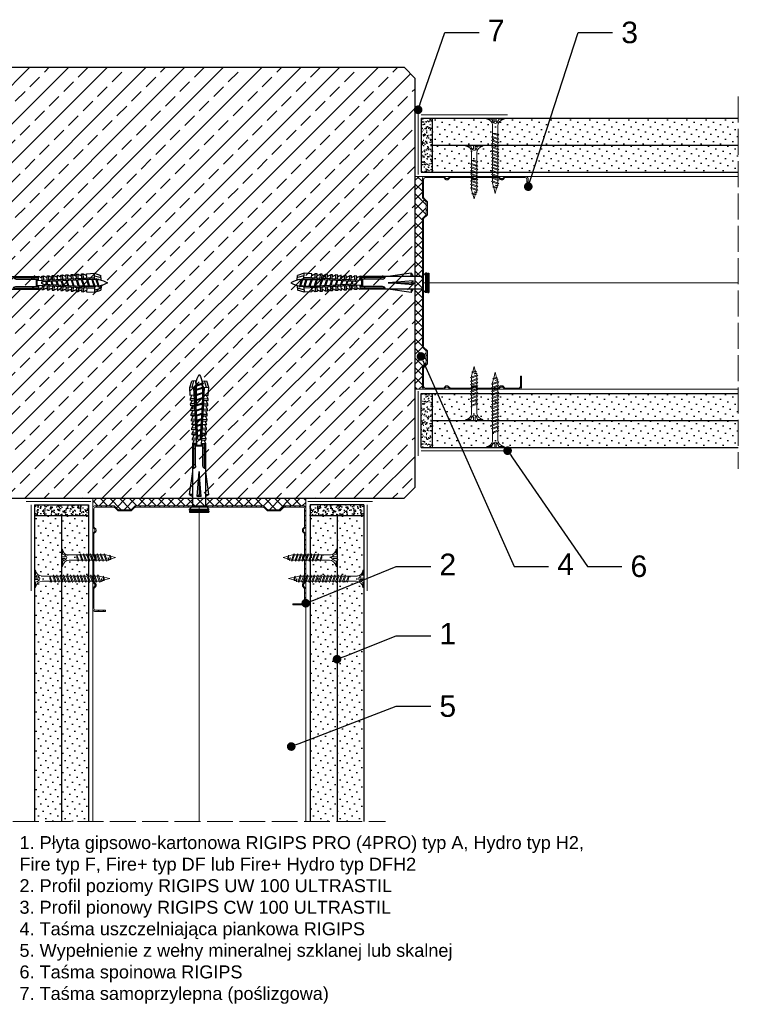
# Model space of a CAD drawing. Header units: millimetres. Extents: x 1245 to 3417, y 302 to 1534.
# Tile 8 of 9: x 3083 to 3417, y 315 to 772. Entities that reach past the tile are written whole.
import ezdxf
from ezdxf import colors
from ezdxf.entities.mleader import LeaderData, LeaderLine
from ezdxf.math import Vec2, Vec3

# ---------------------------------------------------------------- set-up
doc = ezdxf.new("R2010")
doc.units = ezdxf.units.MM
doc.linetypes.add('ACAD_ISO02W100', pattern=[15, 12, -3])
for name, color, linetype, lineweight in [('_ISOVER WELNA', 7, 'BATTING', 9), ('_RIGIPS AKCESORIA', 7, 'Continuous', 18), ('_RIGIPS G-K', 7, 'Continuous', 25), ('_RIGIPS PROFIL', 7, 'Continuous', 18), ('KRESKOWANIE', 7, 'Continuous', 9), ('OPISY', 7, 'Continuous', 9), ('PRZERYWANA', 7, 'ACAD_ISO02W100', 9)]:
    doc.layers.add(name, color=color, linetype=linetype, lineweight=lineweight)
doc.styles.get("Standard").update_dxf_attribs({"font": 'arial.ttf'})
doc.linetypes.add('BATTING', pattern='A,0.00254,-2.54,[134,ltypeshp.shx,S=2.54,R=0,X=-2.54,Y=0],-5.08,[134,ltypeshp.shx,S=2.54,R=180,X=2.54,Y=0],-2.54', length=10.16254)
pattern_1 = [(225, (971.3672, -390.902), (1.122532, -3.367596), [0, -3.175])]
pattern_2 = [(225, (971.3672, -389.102), (1.122532, -3.367596), [0, -3.175])]
pattern_3 = [(45, (4207.3543, 2845.085), (3.367596, -1.122532), [0, -3.175])]
pattern_4 = [(45, (4205.5543, 2845.085), (3.367596, -1.122532), [0, -3.175])]

# ---------------------------------------------------------------- blocks, each defined once
blk = doc.blocks.new('TN 25')
at = {"layer": '_RIGIPS AKCESORIA'}
for p, q in [((0, -0.84), (0, 7.16)), ((0, 7.16), (0.46, 7.16)), ((0.46, 4.78), (0, 4.78)), ((0.46, 7.16), (0.46, 4.78)), ((8.47, 4.46), (8.79, 5)), ((8.79, 5), (9.93, 2.01)), ((10.1, 4.46), (10.41, 5)), ((10.41, 5), (11.56, 2.01)), ((11.67, 4.46), (11.99, 5)), ((11.99, 5), (13.14, 2.01)), ((13.21, 4.46), (13.52, 5)), ((13.52, 5), (14.67, 2.01)), ((14.8, 4.46), (15.12, 5)), ((15.12, 5), (16.26, 2.01)), ((16.42, 4.46), (16.73, 5)), ((16.73, 5), (17.88, 2.01)), ((17.99, 4.46), (18.31, 5)), ((18.31, 5), (19.45, 2.01)), ((19.68, 4.46), (20, 5)), ((20, 5), (21.14, 2.01)), ((0, 3.5), (1.77, 3.5)), ((0, 2.83), (1.77, 2.83)), ((0.46, 1.64), (0, 1.64)), ((0.46, -0.84), (0.46, 1.64)), ((1.77, 3.5), (1.77, 4.2)), ((1.77, 2.83), (1.77, 2.18)), ((3.02, 4.46), (8.47, 4.46)), ((7.49, 2.01), (3.55, 2.01)), ((7.12, 4.46), (7.12, 3.18)), ((8.03, 2.01), (7.12, 4.46)), ((7.12, 3.18), (7.65, 1.53)), ((7.65, 1.53), (8.03, 2.01)), ((9.41, 2.01), (8.03, 2.01)), ((9.61, 1.51), (8.47, 4.46)), ((9, 4.46), (10.1, 4.46)), ((9.93, 2.01), (9.61, 1.51)), ((11.04, 2.01), (9.93, 2.01)), ((11.23, 1.51), (10.1, 4.46)), ((10.62, 4.46), (11.67, 4.46)), ((11.56, 2.01), (11.23, 1.51)), ((12.61, 2.01), (11.56, 2.01)), ((12.81, 1.51), (11.67, 4.46)), ((12.2, 4.46), (13.21, 4.46)), ((13.14, 2.01), (12.81, 1.51)), ((14.15, 2.01), (13.14, 2.01)), ((14.34, 1.51), (13.21, 4.46)), ((13.73, 4.46), (14.8, 4.46)), ((14.67, 2.01), (14.34, 1.51)), ((15.74, 2.01), (14.67, 2.01)), ((15.94, 1.51), (14.8, 4.46)), ((15.33, 4.46), (16.42, 4.46)), ((16.26, 2.01), (15.94, 1.51)), ((17.36, 2.01), (16.26, 2.01)), ((17.55, 1.51), (16.42, 4.46)), ((16.94, 4.46), (17.99, 4.46)), ((17.88, 2.01), (17.55, 1.51)), ((18.93, 2.01), (17.88, 2.01)), ((19.13, 1.51), (17.99, 4.46)), ((18.52, 4.46), (19.68, 4.46)), ((19.45, 2.01), (19.13, 1.51)), ((19.45, 2.01), (20.62, 2.01)), ((20.82, 1.51), (19.68, 4.46)), ((20.21, 4.46), (20.7, 4.46)), ((20.7, 4.46), (22.28, 3.98)), ((21.14, 2.01), (20.82, 1.51)), ((21.14, 2.01), (21.81, 2.12)), ((21.85, 1.83), (21.67, 3.28)), ((21.67, 3.28), (22.14, 2.4)), ((22.14, 2.4), (21.85, 1.83)), ((22.7, 2.36), (22.14, 2.4)), ((22.28, 3.98), (22.56, 4.37)), ((22.7, 2.36), (22.28, 3.98)), ((22.56, 4.37), (23.03, 2.71)), ((23.03, 2.71), (22.7, 2.36)), ((22.71, 3.85), (25, 3.24)), ((25, 3.24), (23.03, 2.71)), ((0, -0.84), (0.46, -0.84))]:
    blk.add_line(p, q, dxfattribs=at)
for centre, major_axis, ratio, start_param, end_param in [((3.09, 7.67), (0.17, 3.2), 0.826134, 1.773653, 3.180586), ((-0.04, 0.9), (0, 3.93), 0.848176, -0.720942, -0.151112), ((3.37, -1.57), (0.28, 3.57), 0.832181, 0.035984, 1.430787), ((-2.73, 15.91), (0, 14.76), 0.848176, 3.399396, 3.475072), ((0.59, 4.62), (0, 2.81), 0.848176, 3.475072, 3.862535), ((1.66, 3.18), (0, 0.895), 0.848176, -1.552777, -0.720942), ((1.66, 3.18), (0, 0.895), 0.848176, 3.862535, 4.730408)]:
    blk.add_ellipse(centre, major_axis=major_axis, ratio=ratio, start_param=start_param, end_param=end_param, dxfattribs=at)
blk = doc.blocks.new('CW 100 ULTRASTIL')
h = blk.add_hatch()
h.set_pattern_fill('ANSI31', color=256, scale=0.5, style=0)
h.paths.add_polyline_path([(179.46, 109.85, -0.198912), (179.6, 110.2), (181.11, 111.71, 0.198912), (181.26, 112.06), (181.26, 117.65, 0.198912), (181.11, 118), (179.6, 119.51, -0.198912), (179.46, 119.86), (179.46, 128.31, -0.414214), (180.26, 129.11), (188.58, 129.11, -0.198912), (188.93, 128.96), (189.64, 128.25, 0.198912), (189.99, 128.11), (190.58, 128.11, 0.198912), (190.93, 128.25), (191.64, 128.96, -0.198912), (191.99, 129.11), (201.28, 129.11, -0.198912), (201.63, 128.96), (202.34, 128.25, 0.198912), (202.69, 128.11), (203.28, 128.11, 0.198912), (203.63, 128.25), (204.34, 128.96, -0.198912), (204.69, 129.11), (213.98, 129.11, -0.198912), (214.33, 128.96), (215.04, 128.25, 0.198912), (215.39, 128.11), (215.98, 128.11, 0.198912), (216.33, 128.25), (217.04, 128.96, -0.198912), (217.39, 129.11), (226.56, 129.11, -0.414214), (227.36, 128.31), (227.36, 123.66), (227.91, 123.66), (227.91, 128.86, 0.414214), (227.11, 129.66), (217.39, 129.66, 0.198912), (217.04, 129.51), (216.33, 128.8, -0.198912), (215.98, 128.66), (215.39, 128.66, -0.198912), (215.04, 128.8), (214.33, 129.51, 0.198912), (213.98, 129.66), (204.69, 129.66, 0.198912), (204.34, 129.51), (203.63, 128.8, -0.198912), (203.28, 128.66), (202.69, 128.66, -0.198912), (202.34, 128.8), (201.63, 129.51, 0.198912), (201.28, 129.66), (191.99, 129.66, 0.198912), (191.64, 129.51), (190.93, 128.8, -0.198912), (190.58, 128.66), (189.99, 128.66, -0.198912), (189.64, 128.8), (188.93, 129.51, 0.198912), (188.58, 129.66), (179.71, 129.66, 0.414214), (178.91, 128.86), (178.91, 119.86, 0.198912), (179.05, 119.51), (180.56, 118, -0.198912), (180.71, 117.65), (180.71, 112.06, -0.198912), (180.56, 111.71), (179.05, 110.2, 0.198912), (178.91, 109.85), (178.91, 50.66, 0.198912), (179.05, 50.31), (180.56, 48.8, -0.198912), (180.71, 48.45), (180.71, 42.86, -0.198912), (180.56, 42.51), (179.05, 41, 0.198912), (178.91, 40.65), (178.91, 31.66, 0.414214), (179.71, 30.86), (188.58, 30.86, 0.198912), (188.93, 31), (189.64, 31.71, -0.198912), (189.99, 31.86), (190.58, 31.86, -0.198912), (190.93, 31.71), (191.64, 31, 0.198912), (191.99, 30.86), (201.28, 30.86, 0.198912), (201.63, 31), (202.34, 31.71, -0.198912), (202.69, 31.86), (203.28, 31.86, -0.198912), (203.63, 31.71), (204.34, 31, 0.198912), (204.69, 30.86), (213.98, 30.86, 0.198912), (214.33, 31), (215.04, 31.71, -0.198912), (215.39, 31.86), (215.98, 31.86, -0.198912), (216.33, 31.71), (217.04, 31, 0.198912), (217.39, 30.86), (224.11, 30.86, 0.414214), (224.91, 31.66), (224.91, 36.86), (224.36, 36.86), (224.36, 32.21, -0.414214), (223.56, 31.41), (217.39, 31.41, -0.198912), (217.04, 31.55), (216.33, 32.26, 0.198912), (215.98, 32.41), (215.39, 32.41, 0.198912), (215.04, 32.26), (214.33, 31.55, -0.198912), (213.98, 31.41), (204.69, 31.41, -0.198912), (204.34, 31.55), (203.63, 32.26, 0.198912), (203.28, 32.41), (202.69, 32.41, 0.198912), (202.34, 32.26), (201.63, 31.55, -0.198912), (201.28, 31.41), (191.99, 31.41, -0.198912), (191.64, 31.55), (190.93, 32.26, 0.198912), (190.58, 32.41), (189.99, 32.41, 0.198912), (189.64, 32.26), (188.93, 31.55, -0.198912), (188.58, 31.41), (180.26, 31.41, -0.414214), (179.46, 32.21), (179.46, 40.65, -0.198912), (179.6, 41), (181.11, 42.51, 0.198912), (181.26, 42.86), (181.26, 48.45, 0.198912), (181.11, 48.8), (179.6, 50.31, -0.198912), (179.46, 50.66)])
at = {"layer": '_RIGIPS PROFIL'}
for p, q in [((178.91, 128.86), (178.91, 119.86)), ((179.46, 128.31), (179.46, 119.86)), ((188.58, 129.66), (179.71, 129.66)), ((188.58, 129.11), (180.26, 129.11)), ((188.93, 129.51), (189.64, 128.8)), ((188.93, 128.96), (189.64, 128.25)), ((190.58, 128.66), (189.99, 128.66)), ((190.58, 128.11), (189.99, 128.11)), ((191.64, 129.51), (190.93, 128.8)), ((191.64, 128.96), (190.93, 128.25)), ((201.28, 129.66), (191.99, 129.66)), ((201.28, 129.11), (191.99, 129.11)), ((201.63, 129.51), (202.34, 128.8)), ((201.63, 128.96), (202.34, 128.25)), ((203.28, 128.66), (202.69, 128.66)), ((203.28, 128.11), (202.69, 128.11)), ((204.34, 129.51), (203.63, 128.8)), ((204.34, 128.96), (203.63, 128.25)), ((204.69, 129.66), (213.98, 129.66)), ((204.69, 129.11), (213.98, 129.11)), ((214.33, 129.51), (215.04, 128.8)), ((214.33, 128.96), (215.04, 128.25)), ((215.98, 128.66), (215.39, 128.66)), ((215.98, 128.11), (215.39, 128.11)), ((217.04, 129.51), (216.33, 128.8)), ((217.04, 128.96), (216.33, 128.25)), ((227.11, 129.66), (217.39, 129.66)), ((226.56, 129.11), (217.39, 129.11)), ((227.36, 123.66), (227.36, 128.31)), ((227.91, 123.66), (227.91, 128.86)), ((227.36, 123.66), (227.91, 123.66)), ((180.56, 118), (179.05, 119.51)), ((181.11, 118), (179.6, 119.51)), ((180.71, 117.65), (180.71, 112.06)), ((181.26, 117.65), (181.26, 112.06)), ((178.91, 109.85), (178.91, 50.66)), ((180.56, 111.71), (179.05, 110.2)), ((179.46, 109.85), (179.46, 50.66)), ((181.11, 111.71), (179.6, 110.2)), ((180.56, 48.8), (179.05, 50.31)), ((181.11, 48.8), (179.6, 50.31)), ((180.71, 42.86), (180.71, 48.45)), ((181.26, 42.86), (181.26, 48.45)), ((180.56, 42.51), (179.05, 41)), ((181.11, 42.51), (179.6, 41)), ((178.91, 31.66), (178.91, 40.65)), ((179.46, 32.21), (179.46, 40.65)), ((224.36, 36.86), (224.36, 32.21)), ((224.36, 36.86), (224.91, 36.86)), ((224.91, 36.86), (224.91, 31.66)), ((188.93, 31.55), (189.64, 32.26)), ((190.58, 32.41), (189.99, 32.41)), ((191.64, 31.55), (190.93, 32.26)), ((201.63, 31.55), (202.34, 32.26)), ((203.28, 32.41), (202.69, 32.41)), ((204.34, 31.55), (203.63, 32.26)), ((214.33, 31.55), (215.04, 32.26)), ((215.98, 32.41), (215.39, 32.41)), ((217.04, 31.55), (216.33, 32.26)), ((188.58, 30.86), (179.71, 30.86)), ((188.58, 31.41), (180.26, 31.41)), ((188.93, 31), (189.64, 31.71)), ((190.58, 31.86), (189.99, 31.86)), ((191.64, 31), (190.93, 31.71)), ((201.28, 31.41), (191.99, 31.41)), ((201.28, 30.86), (191.99, 30.86)), ((201.63, 31), (202.34, 31.71)), ((203.28, 31.86), (202.69, 31.86)), ((204.34, 31), (203.63, 31.71)), ((204.69, 31.41), (213.98, 31.41)), ((204.69, 30.86), (213.98, 30.86)), ((214.33, 31), (215.04, 31.71)), ((215.98, 31.86), (215.39, 31.86)), ((217.04, 31), (216.33, 31.71)), ((223.56, 31.41), (217.39, 31.41)), ((224.11, 30.86), (217.39, 30.86))]:
    blk.add_line(p, q, dxfattribs=at)
for centre, radius, start, end in [((179.71, 128.86), 0.8, 90, 180), ((180.26, 128.31), 0.8, 90, 180), ((188.58, 129.16), 0.5, 45, 90), ((188.58, 128.61), 0.5, 45, 90), ((189.99, 129.16), 0.5, 225, 270), ((189.99, 128.61), 0.5, 225, 270), ((190.58, 129.16), 0.5, 270, 315), ((190.58, 128.61), 0.5, 270, 315), ((191.99, 129.16), 0.5, 90, 135), ((191.99, 128.61), 0.5, 90, 135), ((201.28, 129.16), 0.5, 45, 90), ((201.28, 128.61), 0.5, 45, 90), ((202.69, 129.16), 0.5, 225, 270), ((202.69, 128.61), 0.5, 225, 270), ((203.28, 129.16), 0.5, 270, 315), ((203.28, 128.61), 0.5, 270, 315), ((204.69, 129.16), 0.5, 90, 135), ((204.69, 128.61), 0.5, 90, 135), ((213.98, 129.16), 0.5, 45, 90), ((213.98, 128.61), 0.5, 45, 90), ((215.39, 129.16), 0.5, 225, 270), ((215.39, 128.61), 0.5, 225, 270), ((215.98, 129.16), 0.5, 270, 315), ((215.98, 128.61), 0.5, 270, 315), ((217.39, 129.16), 0.5, 90, 135), ((217.39, 128.61), 0.5, 90, 135), ((226.56, 128.31), 0.8, 0, 90), ((227.11, 128.86), 0.8, 0, 90), ((179.41, 119.86), 0.5, 180, 225), ((179.96, 119.86), 0.5, 180, 225), ((180.21, 117.65), 0.5, 0, 45), ((180.76, 117.65), 0.5, 0, 45), ((179.41, 109.85), 0.5, 135, 180), ((179.96, 109.85), 0.5, 135, 180), ((180.21, 112.06), 0.5, 315, 0), ((180.76, 112.06), 0.5, 315, 0), ((179.41, 50.66), 0.5, 180, 225), ((179.96, 50.66), 0.5, 180, 225), ((180.21, 48.45), 0.5, 0, 45), ((180.76, 48.45), 0.5, 0, 45), ((180.21, 42.86), 0.5, 315, 0), ((180.76, 42.86), 0.5, 315, 0), ((179.41, 40.65), 0.5, 135, 180), ((179.96, 40.65), 0.5, 135, 180), ((180.26, 32.21), 0.8, 180, 270), ((189.99, 31.91), 0.5, 90, 135), ((190.58, 31.91), 0.5, 45, 90), ((202.69, 31.91), 0.5, 90, 135), ((203.28, 31.91), 0.5, 45, 90), ((215.39, 31.91), 0.5, 90, 135), ((215.98, 31.91), 0.5, 45, 90), ((223.56, 32.21), 0.8, 270, 0), ((179.71, 31.66), 0.8, 180, 270), ((188.58, 31.91), 0.5, 270, 315), ((188.58, 31.36), 0.5, 270, 315), ((189.99, 31.36), 0.5, 90, 135), ((190.58, 31.36), 0.5, 45, 90), ((191.99, 31.91), 0.5, 225, 270), ((191.99, 31.36), 0.5, 225, 270), ((201.28, 31.91), 0.5, 270, 315), ((201.28, 31.36), 0.5, 270, 315), ((202.69, 31.36), 0.5, 90, 135), ((203.28, 31.36), 0.5, 45, 90), ((204.69, 31.91), 0.5, 225, 270), ((204.69, 31.36), 0.5, 225, 270), ((213.98, 31.91), 0.5, 270, 315), ((213.98, 31.36), 0.5, 270, 315), ((215.39, 31.36), 0.5, 90, 135), ((215.98, 31.36), 0.5, 45, 90), ((217.39, 31.91), 0.5, 225, 270), ((217.39, 31.36), 0.5, 225, 270), ((224.11, 31.66), 0.8, 270, 0)]:
    blk.add_arc(centre, radius, start, end, dxfattribs=at)
blk = doc.blocks.new('TN 35')
at = {"layer": '_RIGIPS AKCESORIA'}
for p, q in [((0, -0.84), (0, 7.16)), ((0, 7.16), (0.46, 7.16)), ((0.46, 4.78), (0, 4.78)), ((0.46, 7.16), (0.46, 4.78)), ((8.47, 4.46), (8.79, 5)), ((8.79, 5), (9.93, 2.01)), ((10.1, 4.46), (10.41, 5)), ((10.41, 5), (11.56, 2.01)), ((11.67, 4.46), (11.99, 5)), ((11.99, 5), (13.14, 2.01)), ((13.21, 4.46), (13.52, 5)), ((13.52, 5), (14.67, 2.01)), ((14.8, 4.46), (15.12, 5)), ((15.12, 5), (16.26, 2.01)), ((16.42, 4.46), (16.73, 5)), ((16.73, 5), (17.88, 2.01)), ((17.99, 4.46), (18.31, 5)), ((18.31, 5), (19.45, 2.01)), ((19.57, 4.46), (19.88, 5)), ((19.88, 5), (21.03, 2.01)), ((21.14, 4.46), (21.46, 5)), ((21.46, 5), (22.6, 2.01)), ((22.72, 4.46), (23.03, 5)), ((23.03, 5), (24.18, 2.01)), ((24.29, 4.46), (24.61, 5)), ((24.61, 5), (25.75, 2.01)), ((25.87, 4.46), (26.18, 5)), ((26.18, 5), (27.33, 2.01)), ((27.44, 4.46), (27.76, 5)), ((27.76, 5), (28.9, 2.01)), ((29.13, 4.46), (29.45, 5)), ((29.45, 5), (30.59, 2.01)), ((0, 3.5), (1.77, 3.5)), ((0, 2.83), (1.77, 2.83)), ((0.46, 1.64), (0, 1.64)), ((0.46, -0.84), (0.46, 1.64)), ((1.77, 3.5), (1.77, 4.2)), ((1.77, 2.83), (1.77, 2.18)), ((3.02, 4.46), (8.47, 4.46)), ((7.49, 2.01), (3.55, 2.01)), ((7.12, 4.46), (7.12, 3.18)), ((8.03, 2.01), (7.12, 4.46)), ((7.12, 3.18), (7.65, 1.53)), ((7.65, 1.53), (8.03, 2.01)), ((9.41, 2.01), (8.03, 2.01)), ((9.61, 1.51), (8.47, 4.46)), ((9, 4.46), (10.1, 4.46)), ((9.93, 2.01), (9.61, 1.51)), ((11.04, 2.01), (9.93, 2.01)), ((11.23, 1.51), (10.1, 4.46)), ((10.62, 4.46), (11.67, 4.46)), ((11.56, 2.01), (11.23, 1.51)), ((12.61, 2.01), (11.56, 2.01)), ((12.81, 1.51), (11.67, 4.46)), ((12.2, 4.46), (13.21, 4.46)), ((13.14, 2.01), (12.81, 1.51)), ((14.15, 2.01), (13.14, 2.01)), ((14.34, 1.51), (13.21, 4.46)), ((13.73, 4.46), (14.8, 4.46)), ((14.67, 2.01), (14.34, 1.51)), ((15.74, 2.01), (14.67, 2.01)), ((15.94, 1.51), (14.8, 4.46)), ((15.33, 4.46), (16.42, 4.46)), ((16.26, 2.01), (15.94, 1.51)), ((17.36, 2.01), (16.26, 2.01)), ((17.55, 1.51), (16.42, 4.46)), ((16.94, 4.46), (17.99, 4.46)), ((17.88, 2.01), (17.55, 1.51)), ((18.93, 2.01), (17.84, 2.01)), ((19.13, 1.51), (17.99, 4.46)), ((18.52, 4.46), (19.57, 4.46)), ((19.45, 2.01), (19.13, 1.51)), ((20.51, 2.01), (19.41, 2.01)), ((20.7, 1.51), (19.57, 4.46)), ((20.09, 4.46), (21.14, 4.46)), ((21.03, 2.01), (20.7, 1.51)), ((22.08, 2.01), (20.99, 2.01)), ((22.28, 1.51), (21.14, 4.46)), ((21.67, 4.46), (22.72, 4.46)), ((22.6, 2.01), (22.28, 1.51)), ((23.66, 2.01), (22.56, 2.01)), ((23.85, 1.51), (22.72, 4.46)), ((23.24, 4.46), (24.29, 4.46)), ((24.18, 2.01), (23.85, 1.51)), ((25.23, 2.01), (24.14, 2.01)), ((25.43, 1.51), (24.29, 4.46)), ((24.81, 4.46), (25.87, 4.46)), ((25.75, 2.01), (25.43, 1.51)), ((26.81, 2.01), (25.71, 2.01)), ((27, 1.51), (25.87, 4.46)), ((26.39, 4.46), (27.44, 4.46)), ((27.33, 2.01), (27, 1.51)), ((28.38, 2.01), (27.33, 2.01)), ((28.58, 1.51), (27.44, 4.46)), ((27.96, 4.46), (29.13, 4.46)), ((28.9, 2.01), (28.58, 1.51)), ((28.9, 2.01), (30.07, 2.01)), ((30.27, 1.51), (29.13, 4.46)), ((29.65, 4.46), (30.15, 4.46)), ((30.15, 4.46), (31.73, 3.98)), ((30.59, 2.01), (30.27, 1.51)), ((30.59, 2.01), (31.26, 2.12)), ((31.3, 1.83), (31.12, 3.28)), ((31.12, 3.28), (31.59, 2.4)), ((31.59, 2.4), (31.3, 1.83)), ((32.15, 2.36), (31.59, 2.4)), ((31.73, 3.98), (32.01, 4.37)), ((32.15, 2.36), (31.73, 3.98)), ((32.01, 4.37), (32.48, 2.71)), ((32.48, 2.71), (32.15, 2.36)), ((32.16, 3.85), (35, 3.24)), ((35, 3.24), (32.48, 2.71)), ((0, -0.84), (0.46, -0.84))]:
    blk.add_line(p, q, dxfattribs=at)
for centre, major_axis, ratio, start_param, end_param in [((3.09, 7.67), (0.17, 3.2), 0.826134, 1.773653, 3.180586), ((-0.04, 0.9), (0, 3.93), 0.848176, -0.720942, -0.151112), ((3.37, -1.57), (0.28, 3.57), 0.832181, 0.035984, 1.430787), ((-2.73, 15.91), (0, 14.76), 0.848176, 3.399396, 3.475072), ((0.59, 4.62), (0, 2.81), 0.848176, 3.475072, 3.862535), ((1.66, 3.18), (0, 0.895), 0.848176, -1.552777, -0.720942), ((1.66, 3.18), (0, 0.895), 0.848176, 3.862535, 4.730408)]:
    blk.add_ellipse(centre, major_axis=major_axis, ratio=ratio, start_param=start_param, end_param=end_param, dxfattribs=at)
blk = doc.blocks.new('kolek rozprezny komplet 60')
for p, q in [((393.81, 219.85), (390.76, 218.91)), ((393.68, 217.35), (393.81, 219.85)), ((397.41, 219.66), (393.81, 219.85)), ((397.31, 217.76), (397.41, 219.66)), ((399, 219.58), (397.82, 218.98)), ((398.9, 217.68), (399, 219.58)), ((399.8, 219.54), (399, 219.58)), ((399.7, 217.64), (399.8, 219.54)), ((401.4, 219.45), (400.22, 218.85)), ((401.3, 217.56), (401.4, 219.45)), ((402.2, 219.41), (401.4, 219.45)), ((402.1, 217.51), (402.2, 219.41)), ((403.8, 219.33), (402.61, 218.72)), ((403.7, 217.43), (403.8, 219.33)), ((404.6, 219.29), (403.8, 219.33)), ((443.47, 219.95), (432.8, 218.45)), ((443.47, 218.45), (443.47, 219.95)), ((443.47, 219.95), (444.34, 218.45)), ((450.17, 219.95), (448.67, 218.45)), ((450.17, 219.95), (450.17, 210.95)), ((450.67, 219.95), (450.17, 219.95)), ((450.67, 219.95), (450.67, 210.95)), ((450.67, 219.35), (451.17, 219.95)), ((451.17, 219.95), (451.67, 219.95)), ((451.17, 219.95), (451.17, 210.95)), ((451.67, 219.95), (451.67, 210.95)), ((390.66, 217.01), (390.76, 218.91)), ((393.15, 216.88), (390.66, 217.01)), ((393.75, 218.75), (390.71, 217.96)), ((391.67, 216.95), (392.67, 216.95)), ((392.67, 216.95), (391.67, 213.95)), ((392.67, 216.95), (392.07, 213.95)), ((393.07, 216.95), (392.07, 213.95)), ((392.67, 216.95), (393.04, 217.45)), ((393.07, 216.95), (393.04, 217.45)), ((393.07, 216.95), (394.67, 216.95)), ((394.67, 216.95), (393.67, 213.95)), ((417.38, 216.11), (393.68, 217.35)), ((417.38, 214.79), (393.68, 213.55)), ((420.47, 216.55), (393.71, 217.95)), ((394.67, 216.95), (394.07, 213.95)), ((395.07, 216.95), (394.07, 213.95)), ((394.67, 216.95), (394.92, 217.29)), ((395.07, 216.95), (395.05, 217.28)), ((395.07, 216.95), (397.07, 216.95)), ((397.07, 216.95), (396.07, 213.95)), ((397.07, 216.95), (396.47, 213.95)), ((397.47, 216.95), (396.47, 213.95)), ((397.07, 216.95), (397.23, 217.17)), ((397.47, 216.95), (397.46, 217.16)), ((397.47, 216.95), (399.47, 216.95)), ((397.67, 217.14), (397.71, 217.74)), ((398.47, 217.1), (398.5, 217.7)), ((399.47, 216.95), (398.47, 213.95)), ((399.47, 216.95), (398.87, 213.95)), ((399.87, 216.95), (398.87, 213.95)), ((399.47, 216.95), (399.55, 217.05)), ((399.87, 216.95), (399.87, 217.03)), ((399.87, 216.95), (401.38, 216.95)), ((400.07, 217.02), (400.1, 217.62)), ((400.87, 216.98), (400.9, 217.58)), ((401.87, 216.92), (400.87, 213.95)), ((401.87, 216.92), (401.27, 213.95)), ((402.26, 216.9), (401.27, 213.95)), ((402.47, 216.89), (402.5, 217.49)), ((403.27, 216.85), (403.3, 217.45)), ((404.22, 216.8), (403.31, 214.05)), ((404.24, 216.8), (403.7, 214.07)), ((404.62, 216.78), (403.72, 214.07)), ((404.5, 217.39), (404.6, 219.29)), ((404.86, 216.77), (404.9, 217.37)), ((406.19, 219.2), (405.01, 218.6)), ((405.66, 216.73), (405.69, 217.32)), ((406.58, 216.68), (405.75, 214.18)), ((406.09, 217.3), (406.19, 219.2)), ((406.62, 216.68), (406.12, 214.2)), ((406.98, 216.66), (406.16, 214.2)), ((406.99, 219.16), (406.19, 219.2)), ((406.89, 217.26), (406.99, 219.16)), ((407.26, 216.64), (407.29, 217.24)), ((408.59, 219.08), (407.41, 218.47)), ((408.06, 216.6), (408.09, 217.2)), ((408.94, 216.55), (408.19, 214.31)), ((408.49, 217.18), (408.59, 219.08)), ((408.99, 216.55), (408.55, 214.33)), ((409.39, 219.03), (408.59, 219.08)), ((409.34, 216.53), (408.6, 214.33)), ((409.29, 217.14), (409.39, 219.03)), ((409.66, 216.52), (409.69, 217.12)), ((410.99, 218.95), (409.8, 218.35)), ((410.46, 216.47), (410.49, 217.07)), ((411.3, 216.43), (410.64, 214.44)), ((410.89, 217.05), (410.99, 218.95)), ((411.37, 216.43), (410.98, 214.45)), ((411.69, 216.41), (411.04, 214.46)), ((412.59, 218.87), (411.4, 218.26)), ((412.05, 216.39), (412.09, 216.99)), ((412.49, 216.97), (412.59, 218.87)), ((413.38, 218.82), (412.59, 218.87)), ((412.85, 216.35), (412.89, 216.95)), ((413.66, 216.31), (413.08, 214.56)), ((413.28, 216.93), (413.38, 218.82)), ((413.75, 216.3), (413.4, 214.58)), ((414.05, 216.29), (413.49, 214.58)), ((414.98, 218.74), (413.8, 218.14)), ((414.45, 216.27), (414.48, 216.86)), ((414.88, 216.84), (414.98, 218.74)), ((415.78, 218.7), (414.98, 218.74)), ((415.25, 216.22), (415.28, 216.82)), ((416.02, 216.18), (415.52, 214.69)), ((415.68, 216.8), (415.78, 218.7)), ((416.12, 216.18), (415.83, 214.71)), ((416.41, 216.16), (415.93, 214.71)), ((417.38, 218.62), (416.2, 218.01)), ((417.28, 216.72), (417.38, 218.62)), ((418.18, 218.57), (417.38, 218.62)), ((418.22, 215.58), (418.01, 214.95)), ((418.08, 216.68), (418.18, 218.57)), ((419.78, 218.49), (418.59, 217.89)), ((419.68, 216.59), (419.78, 218.49)), ((430.17, 217.15), (419.71, 217.15)), ((431.37, 217.95), (419.75, 217.95)), ((448.67, 218.45), (419.77, 218.45)), ((420.47, 217.15), (420.47, 213.75)), ((420.67, 217.15), (420.67, 213.75)), ((420.87, 217.15), (420.87, 213.75)), ((444.34, 216.37), (432.8, 215.45)), ((432.8, 215.45), (443.47, 215.45)), ((444.34, 214.53), (432.8, 215.45)), ((444.34, 216.37), (443.47, 215.45)), ((444.34, 214.53), (443.47, 215.45)), ((444.34, 214.53), (444.34, 216.37)), ((448.67, 218.45), (448.67, 212.45)), ((448.67, 216.95), (448.67, 213.95)), ((393.15, 214.02), (390.66, 213.89)), ((390.66, 213.89), (390.76, 211.99)), ((393.75, 212.15), (390.71, 212.94)), ((393.81, 211.05), (390.76, 211.99)), ((391.67, 213.95), (391.71, 213.45)), ((391.71, 213.45), (392.07, 213.95)), ((392.07, 213.95), (393.67, 213.95)), ((393.67, 213.95), (393.7, 213.55)), ((393.68, 213.55), (393.81, 211.05)), ((420.47, 214.35), (393.71, 212.95)), ((393.78, 213.55), (394.07, 213.95)), ((397.41, 211.24), (393.81, 211.05)), ((394.07, 213.95), (396.07, 213.95)), ((396.07, 213.95), (396.09, 213.67)), ((396.28, 213.68), (396.47, 213.95)), ((396.47, 213.95), (398.47, 213.95)), ((397.31, 213.14), (397.41, 211.24)), ((397.67, 213.76), (397.71, 213.16)), ((399, 211.32), (397.82, 211.93)), ((398.47, 213.95), (398.48, 213.8)), ((398.47, 213.8), (398.5, 213.2)), ((398.77, 213.81), (398.87, 213.95)), ((398.87, 213.95), (400.87, 213.95)), ((398.9, 213.22), (399, 211.32)), ((399.8, 211.36), (399, 211.32)), ((399.7, 213.26), (399.8, 211.36)), ((400.07, 213.88), (400.1, 213.28)), ((401.4, 211.45), (400.22, 212.05)), ((400.87, 213.95), (400.88, 213.92)), ((400.87, 213.92), (400.9, 213.32)), ((401.27, 213.95), (401.38, 213.95)), ((401.27, 213.94), (401.27, 213.95)), ((401.3, 213.35), (401.4, 211.45)), ((402.2, 211.49), (401.4, 211.45)), ((402.1, 213.39), (402.2, 211.49)), ((402.47, 214.01), (402.5, 213.41)), ((403.8, 211.57), (402.61, 212.18)), ((403.27, 214.05), (403.3, 213.45)), ((403.7, 213.47), (403.8, 211.57)), ((404.6, 211.62), (403.8, 211.57)), ((404.5, 213.51), (404.6, 211.62)), ((404.86, 214.13), (404.9, 213.53)), ((406.19, 211.7), (405.01, 212.3)), ((405.66, 214.17), (405.69, 213.58)), ((406.09, 213.6), (406.19, 211.7)), ((406.99, 211.74), (406.19, 211.7)), ((406.89, 213.64), (406.99, 211.74)), ((407.26, 214.26), (407.29, 213.66)), ((408.59, 211.82), (407.41, 212.43)), ((408.06, 214.3), (408.09, 213.7)), ((408.49, 213.72), (408.59, 211.82)), ((409.39, 211.87), (408.59, 211.82)), ((409.29, 213.76), (409.39, 211.87)), ((409.66, 214.38), (409.69, 213.79)), ((410.99, 211.95), (409.8, 212.55)), ((410.46, 214.43), (410.49, 213.83)), ((410.89, 213.85), (410.99, 211.95)), ((412.59, 212.03), (411.4, 212.64)), ((412.05, 214.51), (412.09, 213.91)), ((412.49, 213.93), (412.59, 212.03)), ((413.38, 212.08), (412.59, 212.03)), ((412.85, 214.55), (412.89, 213.95)), ((413.28, 213.97), (413.38, 212.08)), ((414.98, 212.16), (413.8, 212.76)), ((414.45, 214.64), (414.48, 214.04)), ((414.88, 214.06), (414.98, 212.16)), ((415.78, 212.2), (414.98, 212.16)), ((415.25, 214.68), (415.28, 214.08)), ((415.68, 214.1), (415.78, 212.2)), ((417.38, 212.29), (416.2, 212.89)), ((417.28, 214.18), (417.38, 212.29)), ((418.18, 212.33), (417.38, 212.29)), ((418.08, 214.22), (418.18, 212.33)), ((419.78, 212.41), (418.59, 213.01)), ((419.68, 214.31), (419.78, 212.41)), ((430.17, 213.75), (419.71, 213.75)), ((431.37, 212.95), (419.75, 212.95)), ((448.67, 212.45), (419.77, 212.45)), ((443.47, 210.95), (432.8, 212.45)), ((443.47, 212.45), (443.47, 210.95)), ((443.47, 210.95), (444.34, 212.45)), ((450.17, 210.95), (448.67, 212.45)), ((450.67, 210.95), (450.17, 210.95)), ((450.67, 211.55), (451.17, 210.95)), ((451.17, 210.95), (451.67, 210.95))]:
    blk.add_line(p, q)
for centre, radius, start, end in [((393.41, 206.24), 10.85, 99.2038, 121.9083), ((393.41, 224.66), 10.85, 238.0917, 260.7962), ((393.65, 216.85), 0.5, 87, 177), ((397.68, 219.24), 0.3, 177, 297), ((400.08, 219.12), 0.3, 177, 297), ((402.48, 218.99), 0.3, 177, 297), ((404.87, 218.87), 0.3, 177, 297), ((407.27, 218.74), 0.3, 177, 297), ((409.67, 218.61), 0.3, 177, 297), ((411.27, 218.53), 0.3, 177, 297), ((413.66, 218.41), 0.3, 177, 297), ((416.06, 218.28), 0.3, 177, 297), ((417.55, 215.45), 0.682, 255.8604, 104.1386), ((418.46, 218.15), 0.3, 177, 297), ((422.67, 216.95), 1, 90, 168.463), ((430.17, 218.45), 1.3, 270, 0), ((393.65, 214.05), 0.5, 183, 273), ((397.68, 211.66), 0.3, 63, 183), ((400.08, 211.78), 0.3, 63, 183), ((402.48, 211.91), 0.3, 63, 183), ((404.87, 212.03), 0.3, 63, 183), ((407.27, 212.16), 0.3, 63, 183), ((409.67, 212.29), 0.3, 63, 183), ((411.27, 212.37), 0.3, 63, 183), ((413.66, 212.5), 0.3, 63, 183), ((416.06, 212.62), 0.3, 63, 183), ((418.46, 212.75), 0.3, 63, 183), ((422.67, 213.95), 1, 191.537, 270), ((430.17, 212.45), 1.3, 0, 90)]:
    blk.add_arc(centre, radius, start, end)
blk = doc.blocks.new('_Dot')
at = {"color": 0, "linetype": 'ByBlock', "lineweight": -2}
blk.add_line((-0.5, 0), (-1, 0), dxfattribs=at)
at = {"color": 0, "linetype": 'ByBlock', "const_width": 0.5}
blk.add_lwpolyline([(-0.25, 0, 1), (0.25, 0, 1)], format="xyb", close=True, dxfattribs=at)

msp = doc.modelspace()

# ---------------------------------------------------------------- hatches: boundary and pattern name
at = {"layer": '_RIGIPS AKCESORIA'}
h = msp.add_hatch(dxfattribs=at)
h.set_pattern_fill('ANSI37', color=256, style=0)
h.set_pattern_definition([(45, (971.3672, -390.002), (-2.245064, 2.245064), []), (135, (971.3672, -390.002), (-2.245064, -2.245064), [])])
h.paths.add_polyline_path([(3270.07, 679.47, -0.198912), (3270.22, 679.83), (3271.72, 681.34, 0.198912), (3271.87, 681.69), (3271.87, 687.27, 0.198912), (3271.72, 687.63), (3270.22, 689.14, -0.198912), (3270.07, 689.49), (3270.07, 698.48, -0.414214), (3270.87, 699.28), (3266.57, 699.28), (3266.57, 600.48), (3270.87, 600.48, -0.414214), (3270.07, 601.28), (3270.07, 610.27, -0.198912), (3270.22, 610.63), (3271.72, 612.14, 0.198912), (3271.87, 612.49), (3271.87, 618.07, 0.198912), (3271.72, 618.43), (3270.22, 619.94, -0.198912), (3270.07, 620.29)])
h = msp.add_hatch(dxfattribs=at)
h.set_pattern_fill('ANSI37', color=256, angle=90, style=0)
h.set_pattern_definition([(225, (4206.4543, 2845.085), (-2.245064, 2.245064), []), (135, (4206.4543, 2845.085), (2.245064, 2.245064), [])])
h.paths.add_polyline_path([(3136.98, 546.38, 0.198912), (3136.62, 546.24), (3135.12, 544.73, -0.198912), (3134.76, 544.58), (3129.18, 544.58, -0.198912), (3128.82, 544.73), (3127.32, 546.24, 0.198912), (3126.96, 546.38), (3117.97, 546.38, 0.414214), (3117.17, 545.58), (3117.17, 549.88), (3215.97, 549.88), (3215.97, 545.58, 0.414214), (3215.17, 546.38), (3206.18, 546.38, 0.198912), (3205.82, 546.24), (3204.32, 544.73, -0.198912), (3203.96, 544.58), (3198.38, 544.58, -0.198912), (3198.02, 544.73), (3196.52, 546.24, 0.198912), (3196.16, 546.38)])
at = {"layer": '_RIGIPS G-K'}
h = msp.add_hatch(dxfattribs=at)
h.set_pattern_fill('AR-SAND', color=256, scale=0.05, style=0)
h.set_pattern_definition([(37.5, (1255.0338, -389.102), (-0.0800016, 2.4470662), [0, -1.9304, 0, -2.159, 0, -2.06375]), (7.5, (1255.0338, -389.102), (2.2476164, 3.5841255), [0, -1.0414, 0, -1.7399, 0, -0.66675]), (327.5, (1253.4717, -389.102), (3.9549619, 0.007186), [0, -0.635, 0, -2.286, 0, -2.9845]), (317.5, (1253.4717, -389.102), (3.8177823, 1.1146466), [0, -0.3175, 0, -1.4986, 0, -1.7145])])
h.paths.add_polyline_path([(3274.57, 726.28), (3269.57, 726.28), (3269.57, 701.28), (3274.57, 701.28)])
h = msp.add_hatch(dxfattribs=at)
h.set_pattern_fill('DOTS', color=256, scale=2, angle=225, style=0)
h.set_pattern_definition(pattern_2)
h.paths.add_polyline_path([(3416.57, 713.78), (3416.57, 726.28), (3274.57, 726.28), (3274.57, 713.78)])
h = msp.add_hatch(dxfattribs=at)
h.set_pattern_fill('DOTS', color=256, scale=2, angle=225, style=0)
h.set_pattern_definition(pattern_2)
h.paths.add_polyline_path([(3416.57, 701.28), (3416.57, 713.78), (3274.57, 713.78), (3274.57, 701.28)])
h = msp.add_hatch(dxfattribs=at)
h.set_pattern_fill('AR-SAND', color=256, scale=0.05, style=0)
h.set_pattern_definition([(322.5, (1255.0338, 1688.8655), (-0.0800016, -2.4470662), [0, -1.9304, 0, -2.159, 0, -2.06375]), (352.5, (1255.0338, 1688.8655), (2.2476164, -3.5841255), [0, -1.0414, 0, -1.7399, 0, -0.66675]), (32.5, (1253.4717, 1688.8655), (3.9549619, -0.007186), [0, -0.635, 0, -2.286, 0, -2.9845]), (42.5, (1253.4717, 1688.8655), (3.8177823, -1.1146466), [0, -0.3175, 0, -1.4986, 0, -1.7145])])
h.paths.add_polyline_path([(3274.57, 573.48), (3269.57, 573.48), (3269.57, 598.48), (3274.57, 598.48)])
h = msp.add_hatch(dxfattribs=at)
h.set_pattern_fill('DOTS', color=256, scale=2, angle=225, style=0)
h.set_pattern_definition(pattern_1)
h.paths.add_polyline_path([(3416.57, 585.98), (3416.57, 598.48), (3274.57, 598.48), (3274.57, 585.98)])
h = msp.add_hatch(dxfattribs=at)
h.set_pattern_fill('DOTS', color=256, scale=2, angle=225, style=0)
h.set_pattern_definition(pattern_1)
h.paths.add_polyline_path([(3416.57, 573.48), (3416.57, 585.98), (3274.57, 585.98), (3274.57, 573.48)])
h = msp.add_hatch(dxfattribs=at)
h.set_pattern_fill('AR-SAND', color=256, scale=0.05, angle=90, style=0)
h.set_pattern_definition([(232.5, (4205.5543, 2561.4185), (-2.4470662, 0.0800016), [0, -1.9304, 0, -2.159, 0, -2.06375]), (262.5, (4205.5543, 2561.4185), (-3.5841255, -2.2476164), [0, -1.0414, 0, -1.7399, 0, -0.66675]), (302.5, (4205.5543, 2562.9806), (-0.007186, -3.9549619), [0, -0.635, 0, -2.286, 0, -2.9845]), (312.5, (4205.5543, 2562.9806), (-1.1146466, -3.8177823), [0, -0.3175, 0, -1.4986, 0, -1.7145])])
h.paths.add_polyline_path([(3090.17, 541.88), (3090.17, 546.88), (3115.17, 546.88), (3115.17, 541.88)])
h = msp.add_hatch(dxfattribs=at)
h.set_pattern_fill('AR-SAND', color=256, scale=0.05, angle=90, style=0)
h.set_pattern_definition([(307.5, (2127.5867, 2561.4185), (2.4470662, 0.0800016), [0, -1.9304, 0, -2.159, 0, -2.06375]), (277.5, (2127.5867, 2561.4185), (3.5841255, -2.2476164), [0, -1.0414, 0, -1.7399, 0, -0.66675]), (237.5, (2127.5867, 2562.9806), (0.007186, -3.9549619), [0, -0.635, 0, -2.286, 0, -2.9845]), (227.5, (2127.5867, 2562.9806), (1.1146466, -3.8177823), [0, -0.3175, 0, -1.4986, 0, -1.7145])])
h.paths.add_polyline_path([(3242.97, 541.88), (3242.97, 546.88), (3217.97, 546.88), (3217.97, 541.88)])
h = msp.add_hatch(dxfattribs=at)
h.set_pattern_fill('DOTS', color=256, scale=2, angle=315, style=0)
h.set_pattern_definition(pattern_4)
h.paths.add_polyline_path([(3102.67, 399.88), (3090.17, 399.88), (3090.17, 541.88), (3102.67, 541.88)])
h = msp.add_hatch(dxfattribs=at)
h.set_pattern_fill('DOTS', color=256, scale=2, angle=315, style=0)
h.set_pattern_definition(pattern_4)
h.paths.add_polyline_path([(3115.17, 399.88), (3102.67, 399.88), (3102.67, 541.88), (3115.17, 541.88)])
h = msp.add_hatch(dxfattribs=at)
h.set_pattern_fill('DOTS', color=256, scale=2, angle=315, style=0)
h.set_pattern_definition(pattern_3)
h.paths.add_polyline_path([(3230.47, 399.88), (3217.97, 399.88), (3217.97, 541.88), (3230.47, 541.88)])
h = msp.add_hatch(dxfattribs=at)
h.set_pattern_fill('DOTS', color=256, scale=2, angle=315, style=0)
h.set_pattern_definition(pattern_3)
h.paths.add_polyline_path([(3242.97, 399.88), (3230.47, 399.88), (3230.47, 541.88), (3242.97, 541.88)])
at = {"layer": 'KRESKOWANIE'}
h = msp.add_hatch(dxfattribs=at)
h.set_pattern_fill('ANSI33', color=256, scale=2, style=0)
h.set_pattern_definition([(45, (1671.367, -774.57), (-8.980256, 8.980256), []), (45, (1680.347, -774.57), (-8.980256, 8.980256), [6.35, -3.175])])
h.paths.add_polyline_path([(3266.57, 744.88), (3261.57, 749.88), (3071.57, 749.88), (3066.57, 744.88), (3066.57, 554.88), (3071.57, 549.88), (3261.57, 549.88), (3266.57, 554.88)])

# ---------------------------------------------------------------- linework, layer by layer
for p, q in [((3071.57, 749.88), (3261.57, 749.88)), ((3261.57, 749.88), (3266.57, 744.88)), ((3266.57, 744.88), (3266.57, 554.88)), ((3266.57, 554.88), (3261.57, 549.88)), ((3071.57, 549.88), (3261.57, 549.88))]:
    msp.add_line(p, q)
at = {"layer": '_ISOVER WELNA', "ltscale": 4.8}
for p, q in [((3416.57, 649.88), (3270.62, 649.88)), ((3166.57, 399.88), (3166.57, 545.83))]:
    msp.add_line(p, q, dxfattribs=at)
at = {"layer": '_RIGIPS AKCESORIA'}
for p, q in [((3268.07, 700.18), (3268.07, 730.18)), ((3269.57, 727.78), (3309.57, 727.78)), ((3268.07, 599.58), (3268.07, 569.58)), ((3269.57, 571.98), (3309.57, 571.98)), ((3116.27, 548.38), (3086.27, 548.38)), ((3216.87, 548.38), (3246.87, 548.38)), ((3088.67, 546.88), (3088.67, 506.88)), ((3244.47, 546.88), (3244.47, 506.88))]:
    msp.add_line(p, q, dxfattribs=at)
at = {"layer": '_RIGIPS G-K'}
for p, q in [((3269.57, 726.28), (3416.57, 726.28)), ((3269.57, 726.28), (3269.57, 701.28)), ((3274.57, 726.28), (3274.57, 701.28)), ((3274.57, 713.78), (3416.57, 713.78)), ((3269.57, 701.28), (3416.57, 701.28)), ((3269.57, 598.48), (3416.57, 598.48)), ((3269.57, 573.48), (3269.57, 598.48)), ((3274.57, 598.48), (3274.57, 573.48)), ((3274.57, 585.98), (3416.57, 585.98)), ((3269.57, 573.48), (3416.57, 573.48)), ((3090.17, 546.88), (3090.17, 399.88)), ((3090.17, 546.88), (3115.17, 546.88)), ((3115.17, 546.88), (3115.17, 399.88)), ((3217.97, 546.88), (3217.97, 399.88)), ((3242.97, 546.88), (3217.97, 546.88)), ((3242.97, 546.88), (3242.97, 399.88)), ((3090.17, 541.88), (3115.17, 541.88)), ((3102.67, 541.88), (3102.67, 399.88)), ((3217.97, 541.88), (3242.97, 541.88)), ((3230.47, 541.88), (3230.47, 399.88))]:
    msp.add_line(p, q, dxfattribs=at)
at = {"layer": '_RIGIPS PROFIL'}
for p, q in [((3266.57, 699.28), (3416.57, 699.28)), ((3266.57, 600.48), (3416.57, 600.48)), ((3117.17, 549.88), (3117.17, 399.88)), ((3215.97, 549.88), (3215.97, 399.88))]:
    msp.add_line(p, q, dxfattribs=at)
at = {"layer": 'PRZERYWANA'}
for p, q in [((3416.57, 736.28), (3416.57, 563.48)), ((3080.17, 399.88), (3252.97, 399.88))]:
    msp.add_line(p, q, dxfattribs=at)

# ---------------------------------------------------------------- block references
at = {"xscale": -1}
msp.add_blockref('kolek rozprezny komplet 60', (3511.75, 434.43), dxfattribs=at)
msp.add_blockref('kolek rozprezny komplet 60', (2821.4, 434.43))
at = {"xscale": -1, "rotation": 90}
msp.add_blockref('kolek rozprezny komplet 60', (3382.02, 995.06), dxfattribs=at)
at = {"layer": '_RIGIPS AKCESORIA', "xscale": -1, "rotation": 90}
for name, p in [('TN 35', (3307.09, 726.28)), ('TN 25', (3297.32, 713.78))]:
    msp.add_blockref(name, p, dxfattribs=at)
at = {"layer": '_RIGIPS AKCESORIA', "rotation": 90}
for name, p in [('TN 25', (3297.32, 585.98)), ('TN 35', (3307.09, 573.48))]:
    msp.add_blockref(name, p, dxfattribs=at)
at = {"layer": '_RIGIPS AKCESORIA'}
for name, p in [('TN 25', (3102.67, 519.14)), ('TN 35', (3090.17, 509.36))]:
    msp.add_blockref(name, p, dxfattribs=at)
at = {"layer": '_RIGIPS AKCESORIA', "xscale": -1}
for name, p in [('TN 25', (3230.47, 519.14)), ('TN 35', (3242.97, 509.36))]:
    msp.add_blockref(name, p, dxfattribs=at)
at = {"layer": '_RIGIPS PROFIL'}
msp.add_blockref('CW 100 ULTRASTIL', (3091.16, 569.62), dxfattribs=at)
at = {"layer": '_RIGIPS PROFIL', "xscale": -1, "rotation": 90}
msp.add_blockref('CW 100 ULTRASTIL', (3246.83, 725.29), dxfattribs=at)

# ---------------------------------------------------------------- texts
at = {"insert": (3083.21, 393.11), "char_height": 6, "width": 261.9388, "attachment_point": 1}
msp.add_mtext('1. Płyta gipsowo-kartonowa RIGIPS PRO (4PRO) typ A, Hydro typ H2, Fire typ F, Fire+ typ DF lub Fire+ Hydro typ DFH2\\P2. Profil poziomy RIGIPS UW 100 ULTRASTIL\\P3. Profil pionowy RIGIPS CW 100 ULTRASTIL\\P4. Taśma uszczelniająca piankowa RIGIPS\\P5. Wypełnienie z wełny mineralnej szklanej lub skalnej\\P6. Taśma spoinowa RIGIPS\\P7. Taśma samoprzylepna (poślizgowa)', dxfattribs=at)

# ---------------------------------------------------------------- leaders
at = {"layer": 'OPISY'}
ml = msp.add_multileader_mtext('Standard', dxfattribs=at)
ml.set_content('7', color=256)
ml.set_leader_properties()
ml.set_arrow_properties(name='DOT')
ml.build(insert=Vec2(0, 0))
ctx = ml.context
ctx.base_point, ctx.char_height, ctx.landing_gap_size, ctx.plane_origin = Vec3(3296.44, 765.98), 10, 4, Vec3(3103.86, 909.64)
notes = []
notes.append((ctx, [(0, (1, 1, 0), (3280.44, 765.98), (1, 0), 16, [(0, [(3268.07, 730.18)], 0, [])])]))
ctx.mtext.insert, ctx.mtext.flow_direction = Vec3(3300.44, 771.98), 5
ml = msp.add_multileader_mtext('Standard', dxfattribs=at)
ml.set_content('3', color=256)
ml.set_leader_properties()
ml.set_arrow_properties(name='DOT')
ml.build(insert=Vec2(0, 0))
ctx = ml.context
ctx.base_point, ctx.char_height, ctx.landing_gap_size, ctx.plane_origin = Vec3(3358.3, 765.98), 10, 4, Vec3(3165.71, 909.64)
notes.append((ctx, [(0, (1, 1, 0), (3342.3, 765.98), (1, 0), 16, [(0, [(3319.17, 694.51)], 0, [])])]))
ctx.mtext.insert, ctx.mtext.flow_direction = Vec3(3362.3, 771.07), 5
ml = msp.add_multileader_mtext('Standard', dxfattribs=at)
ml.set_content('4', color=256)
ml.set_leader_properties()
ml.set_arrow_properties(name='DOT')
ml.build(insert=Vec2(0, 0))
ctx = ml.context
ctx.base_point, ctx.char_height, ctx.landing_gap_size, ctx.plane_origin = Vec3(3328.57, 518.27), 10, 4, Vec3(3135.98, 374.61)
notes.append((ctx, [(0, (1, 1, 0), (3312.57, 518.27), (1, 0), 16, [(0, [(3269.42, 615.7)], 0, [])])]))
ctx.mtext.insert, ctx.mtext.flow_direction = Vec3(3332.57, 524.27), 5
ml = msp.add_multileader_mtext('Standard', dxfattribs=at)
ml.set_content('6', color=256)
ml.set_leader_properties()
ml.set_arrow_properties(name='DOT')
ml.build(insert=Vec2(0, 0))
ctx = ml.context
ctx.base_point, ctx.char_height, ctx.landing_gap_size, ctx.plane_origin = Vec3(3362.58, 518.27), 10, 4, Vec3(3169.99, 374.61)
notes.append((ctx, [(0, (1, 1, 0), (3346.58, 518.27), (1, 0), 16, [(0, [(3309.57, 571.98)], 0, [])])]))
ctx.mtext.insert, ctx.mtext.flow_direction = Vec3(3366.58, 523.36), 5
ml = msp.add_multileader_mtext('Standard', dxfattribs=at)
ml.set_content('2', color=256)
ml.set_leader_properties()
ml.set_arrow_properties(name='DOT')
ml.build(insert=Vec2(0, 0))
ctx = ml.context
ctx.base_point, ctx.char_height, ctx.landing_gap_size, ctx.plane_origin = Vec3(3273.95, 518.19), 10, 4, Vec3(3081.36, 374.53)
notes.append((ctx, [(0, (1, 1, 0), (3257.95, 518.19), (1, 0), 16, [(0, [(3215.97, 501.18)], 0, [])])]))
ctx.mtext.insert, ctx.mtext.flow_direction = Vec3(3277.95, 524.19), 5
ml = msp.add_multileader_mtext('Standard', dxfattribs=at)
ml.set_content('1', color=256)
ml.set_leader_properties()
ml.set_arrow_properties(name='DOT')
ml.build(insert=Vec2(0, 0))
ctx = ml.context
ctx.base_point, ctx.char_height, ctx.landing_gap_size, ctx.plane_origin = Vec3(3273.95, 486.05), 10, 4, Vec3(3081.36, 342.39)
notes.append((ctx, [(0, (1, 1, 0), (3257.95, 486.05), (1, 0), 16, [(0, [(3230.47, 475.2)], 0, [])])]))
ctx.mtext.insert, ctx.mtext.flow_direction = Vec3(3277.95, 492.05), 5
ml = msp.add_multileader_mtext('Standard', dxfattribs=at)
ml.set_content('5', color=256)
ml.set_leader_properties()
ml.set_arrow_properties(name='DOT')
ml.build(insert=Vec2(0, 0))
ctx = ml.context
ctx.base_point, ctx.char_height, ctx.landing_gap_size, ctx.plane_origin = Vec3(3273.95, 453.38), 10, 4, Vec3(3081.36, 309.72)
notes.append((ctx, [(0, (1, 1, 0), (3257.95, 453.38), (1, 0), 16, [(0, [(3209.24, 434.68)], 0, [])])]))
ctx.mtext.insert, ctx.mtext.flow_direction = Vec3(3277.95, 458.46), 5
for ctx, leaders in notes:
    for number, flags, end, landing, length, lines in leaders:
        leader = LeaderData()
        leader.index, (leader.has_last_leader_line, leader.has_dogleg_vector, leader.attachment_direction) = number, flags
        leader.last_leader_point, leader.dogleg_vector, leader.dogleg_length = Vec3(end), Vec3(landing), length
        for number, points, colour, breaks in lines:
            line = LeaderLine()
            line.index, line.vertices, line.color, line.breaks = number, Vec3.list(points), colors.encode_raw_color(colour), breaks
            leader.lines.append(line)
        ctx.leaders.append(leader)

doc.saveas('drawing.dxf')
